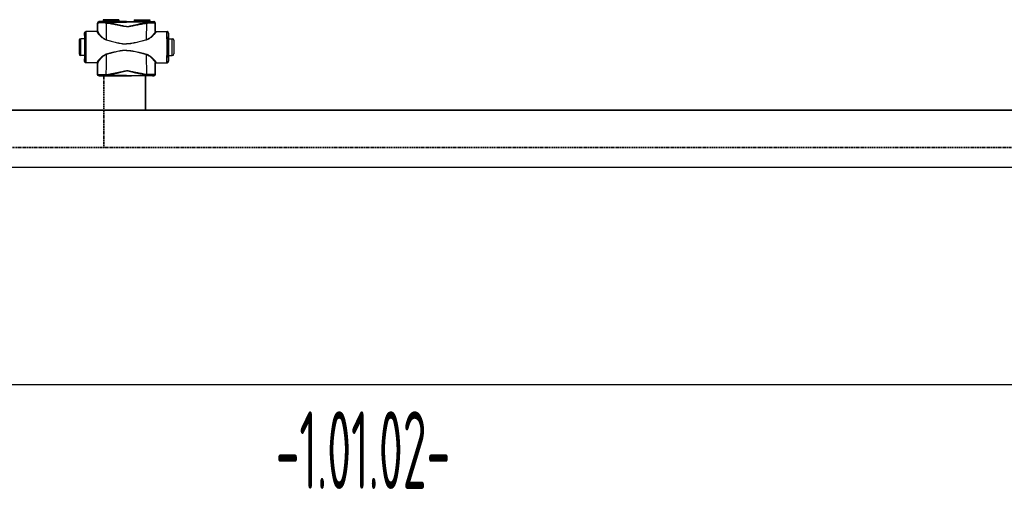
# Model space of a CAD drawing. Header units: millimetres. Extents: x -727 to 69715, y -15705 to 98123.
# Tile 107 of 256: x 27174 to 28758, y -13475 to -12717. Entities that reach past the tile are written whole.
import ezdxf
from ezdxf.enums import TextEntityAlignment as Align

# ---------------------------------------------------------------- set-up
doc = ezdxf.new("R2010")
doc.units = ezdxf.units.MM
doc.linetypes.add('VERDECKT', pattern=[9.525, 6.35, -3.175])
for name, color, linetype, lineweight in [('JS_VYT_POPIS - OBECNĚ', 7, 'Continuous', 5), ('UT_POTRUBI - PŘÍVOD', 1, 'Continuous', 35), ('UT_SCHÉMA_PŘÍVOD', 10, 'Continuous', 35), ('UT_SCHÉMA_ZPÁTEČKA', 172, 'VERDECKT', 35)]:
    doc.layers.add(name, color=color, linetype=linetype, lineweight=lineweight)
doc.styles.add('VZT_POPIS', font='isocp.shx', dxfattribs={"width": 0.6, "height": 125})

msp = doc.modelspace()

# ---------------------------------------------------------------- linework, layer by layer
at = {"color": 0, "linetype": 'Continuous'}
for p, q in [((27299.1, -12722.6), (27299, -12722.5)), ((27299, -12735.5), (27299, -12722.5)), ((27301.6, -12720.1), (27301.5, -12720)), ((27303.2, -12720), (27301.5, -12720)), ((27303.5, -12720.1), (27303.2, -12720)), ((27333.1, -12717.1), (27307.9, -12717.1)), ((27307.9, -12717.1), (27307.9, -12718.5)), ((27307.9, -12718.5), (27308.9, -12719.4)), ((27307.9, -12718.5), (27333.1, -12718.5)), ((27308.9, -12719.4), (27332.2, -12719.4)), ((27309, -12719.8), (27332, -12719.8)), ((27309, -12719.8), (27309, -12720.1)), ((27316.7, -12720.2), (27311.8, -12720.2)), ((27311.8, -12720.9), (27311.8, -12720.2)), ((27311.8, -12720.9), (27345.5, -12720.9)), ((27345.5, -12720.2), (27324.4, -12720.2)), ((27332, -12719.8), (27332, -12720.1)), ((27333.1, -12718.5), (27332.2, -12719.4)), ((27333.1, -12717.1), (27333.1, -12718.5)), ((27339.3, -12720), (27337.5, -12720.1)), ((27345.5, -12720), (27339.3, -12720)), ((27345.5, -12720), (27351.8, -12720)), ((27345.5, -12720.2), (27366.7, -12720.2)), ((27379.2, -12720.9), (27345.5, -12720.9)), ((27351.8, -12720), (27353.5, -12720.1)), ((27357.9, -12717.1), (27383.1, -12717.1)), ((27357.9, -12717.1), (27357.9, -12718.5)), ((27383.1, -12718.5), (27357.9, -12718.5)), ((27357.9, -12718.5), (27358.9, -12719.4)), ((27382.2, -12719.4), (27358.9, -12719.4)), ((27382, -12719.8), (27359, -12719.8)), ((27359, -12719.8), (27359, -12720.1)), ((27374.4, -12720.2), (27379.2, -12720.2)), ((27379.2, -12720.9), (27379.2, -12720.2)), ((27382, -12719.8), (27382, -12720.1)), ((27383.1, -12718.5), (27382.2, -12719.4)), ((27383.1, -12717.1), (27383.1, -12718.5)), ((27387.5, -12720.1), (27387.9, -12720)), ((27387.9, -12720), (27389.5, -12720)), ((27389.4, -12720.1), (27389.5, -12720)), ((27391.9, -12722.6), (27392, -12722.5)), ((27392, -12735.5), (27392, -12722.5)), ((27278, -12738.8), (27277.8, -12738.8)), ((27277.8, -12738.8), (27277.8, -12746.9)), ((27298.3, -12736.3), (27280.3, -12736.3)), ((27299, -12735.5), (27299.1, -12735.5)), ((27392, -12735.5), (27391.9, -12735.5)), ((27392.7, -12736.3), (27410.7, -12736.3)), ((27413, -12738.8), (27413.2, -12738.8)), ((27413.2, -12738.8), (27413.2, -12746.9)), ((27269.3, -12750.3), (27269.3, -12772.3)), ((27278.1, -12747.8), (27271.8, -12747.8)), ((27271.8, -12774.8), (27271.8, -12747.8)), ((27277.8, -12746.9), (27278, -12747.3)), ((27278.2, -12747.3), (27278.2, -12747.3)), ((27412.8, -12747.3), (27412.8, -12747.3)), ((27413.2, -12746.9), (27413, -12747.3)), ((27413, -12747.8), (27419.2, -12747.8)), ((27419.2, -12774.8), (27419.2, -12747.8)), ((27421.7, -12750.3), (27421.7, -12772.3)), ((27278.1, -12774.8), (27271.8, -12774.8)), ((27278, -12775.3), (27277.8, -12775.6)), ((27277.8, -12775.6), (27277.8, -12783.8)), ((27277.8, -12783.8), (27278, -12783.8)), ((27278.2, -12775.3), (27278.2, -12775.3)), ((27298.3, -12786.3), (27280.3, -12786.3)), ((27299.1, -12787.1), (27299, -12787.1)), ((27299, -12805.2), (27299, -12787.1)), ((27391.9, -12787.1), (27392, -12787.1)), ((27392, -12805.2), (27392, -12787.1)), ((27392.7, -12786.3), (27410.7, -12786.3)), ((27412.8, -12775.3), (27412.8, -12775.3)), ((27413, -12774.8), (27419.2, -12774.8)), ((27413, -12775.3), (27413.2, -12775.6)), ((27413.2, -12783.8), (27413, -12783.8)), ((27413.2, -12775.6), (27413.2, -12783.8)), ((27299, -12805.2), (27299.1, -12805)), ((27392, -12805.2), (27391.9, -12805)), ((27301.5, -12807.7), (27301.6, -12807.5)), ((27303.2, -12807.7), (27301.5, -12807.7)), ((27303.5, -12807.6), (27303.2, -12807.7)), ((27313, -12805.4), (27313.2, -12805.4)), ((27313.4, -12807.5), (27313.5, -12807.5)), ((27345.5, -12806.7), (27313.5, -12806.7)), ((27313.5, -12807.5), (27313.5, -12806.7)), ((27313.5, -12807.5), (27314.8, -12807.5)), ((27326.2, -12807.5), (27345.5, -12807.5)), ((27339.3, -12807.7), (27337.5, -12807.6)), ((27345.5, -12807.7), (27339.3, -12807.7)), ((27345.5, -12806.7), (27377.5, -12806.7)), ((27364.8, -12807.5), (27345.5, -12807.5)), ((27345.5, -12807.7), (27351.8, -12807.7)), ((27351.8, -12807.7), (27353.5, -12807.6)), ((27377.5, -12807.5), (27376.2, -12807.5)), ((27377.5, -12807.5), (27377.5, -12806.7)), ((27377.6, -12807.5), (27377.5, -12807.5)), ((27378, -12805.4), (27377.8, -12805.4)), ((27387.5, -12807.6), (27387.9, -12807.7)), ((27387.9, -12807.7), (27389.5, -12807.7)), ((27389.5, -12807.7), (27389.4, -12807.5))]:
    msp.add_line(p, q, dxfattribs=at)
for p, q in [((-727.4, -12954.7), (68024.3, -12954.7)), ((-727.4, -13304.7), (68024.3, -13304.7))]:
    msp.add_line(p, q)
for centre, radius, start, end in [((27301.6, -12722.6), 2.5, 90.0025, 179.9975), ((27308.5, -12719.8), 0.5, 0, 45), ((27332.5, -12719.8), 0.5, 135, 180), ((27358.5, -12719.8), 0.5, 0, 45), ((27382.5, -12719.8), 0.5, 135, 180), ((27389.4, -12722.6), 2.5, 0.0025, 89.9975), ((27280.5, -12738.8), 2.5, 90.0022, 180.0011), ((27298.3, -12735.5), 0.8, 270.0036, 359.9972), ((27392.7, -12735.5), 0.8, 180.0028, 269.9964), ((27410.5, -12738.8), 2.5, 359.9989, 89.9978), ((27271.8, -12750.3), 2.5, 90, 180), ((24838.3, -12761.3), 2442.4, 359.6832, 0.3168), ((29852.7, -12761.3), 2442.4, 179.6832, 180.3168), ((27419.2, -12750.3), 2.5, 0, 90), ((27271.8, -12772.3), 2.5, 180, 270), ((27419.2, -12772.3), 2.5, 270, 0), ((27280.5, -12783.8), 2.5, 179.9989, 269.9978), ((27298.3, -12787.1), 0.8, 0.0028, 89.9964), ((27392.7, -12787.1), 0.8, 90.0036, 179.9972), ((27410.5, -12783.8), 2.5, 270.0022, 0.0011), ((27301.6, -12805), 2.5, 180.0025, 269.9975), ((27389.4, -12805), 2.5, 270.0025, 359.9975)]:
    msp.add_arc(centre, radius, start, end, dxfattribs=at)
at = {"color": 0, "linetype": 'Continuous', "extrusion": (0, 0, -1)}
for centre, major_axis, ratio, start_param, end_param in [((27301.5, -12722.5), (-1.77, 1.77), 0.999973, -0.785384, 0.785384), ((27320.5, -12720.1), (-17, 0), 0.005236, 4.941076, 6.283185), ((27320.5, -12720.1), (-17, 0), 0.005236, 3.141593, 4.483702), ((27280.3, -12738.8), (-2.5, 0), 0.999945, 0, 1.570796), ((27298.2, -12735.5), (-0.8, 0), 0.999986, -3.141593, -1.659157), ((27278, -12761.3), (0, 14), 0.010472, 0, 3.141593), ((27280.3, -12783.8), (-2.5, 0), 0.999945, -1.570796, 0), ((27298.2, -12787.1), (0.8, 0), 0.999986, -1.395381, 0), ((27301.5, -12805.2), (1.77, 1.77), 0.999973, -3.926977, -2.356208), ((27320.5, -12807.6), (-17, 0), 0.005236, 0, 1.229157), ((27320.5, -12807.6), (-17, 0), 0.005236, 1.912436, 3.141593)]:
    msp.add_ellipse(centre, major_axis=major_axis, ratio=ratio, start_param=start_param, end_param=end_param, dxfattribs=at)
at = {"color": 0, "linetype": 'Continuous'}
for centre, major_axis, ratio, start_param, end_param in [((27370.5, -12720.1), (17, 0), 0.005236, 3.141593, 4.483702), ((27370.5, -12720.1), (17, 0), 0.005236, 4.941076, 6.283185), ((27389.5, -12722.5), (1.77, 1.77), 0.999973, -0.785384, 0.785384), ((27392.8, -12735.5), (0.8, 0), 0.999986, -3.141593, -1.659157), ((27410.7, -12738.8), (2.5, 0), 0.999945, 0, 1.570796), ((27413, -12761.3), (0, 14), 0.010472, 0, 3.141593), ((27392.8, -12787.1), (-0.8, 0), 0.999986, -1.395381, 0), ((27410.7, -12783.8), (2.5, 0), 0.999945, -1.570796, 0), ((27389.5, -12805.2), (-1.77, 1.77), 0.999973, -3.926977, -2.356208), ((27370.5, -12807.6), (17, 0), 0.005236, 1.912436, 3.141593), ((27370.5, -12807.6), (17, 0), 0.005236, 0, 1.229157)]:
    msp.add_ellipse(centre, major_axis=major_axis, ratio=ratio, start_param=start_param, end_param=end_param, dxfattribs=at)
for points, knots in [([(27311.2, -12722.3), (27310.4, -12722.3), (27308.7, -12722.3), (27306.8, -12722.3), (27305.3, -12722.3), (27304.3, -12722.3), (27303.4, -12722.4), (27302.5, -12722.4), (27301.8, -12722.4), (27301.1, -12722.4), (27300.5, -12722.4), (27300.1, -12722.5), (27299.8, -12722.5), (27299.6, -12722.5), (27299.5, -12722.5), (27299.4, -12722.5), (27299.3, -12722.5), (27299.2, -12722.6), (27299.2, -12722.6), (27299.1, -12722.6), (27299.1, -12722.6)], [0, 0, 0, 0, 0.207034, 0.39928, 0.488214, 0.57154, 0.648707, 0.71921, 0.782588, 0.838437, 0.886403, 0.926186, 0.942933, 0.957549, 0.970012, 0.98031, 0.988432, 0.994377, 0.998178, 1, 1, 1, 1]), ([(27299.1, -12736), (27299.1, -12734.9), (27299.1, -12730.4), (27299.1, -12725.9), (27299.1, -12722.6)], [0, 0, 0, 0, 0.250733, 1, 1, 1, 1]), ([(27311.8, -12720.2), (27311.1, -12720.2), (27309.7, -12720.1), (27308.1, -12720.1), (27306.8, -12720.1), (27306, -12720.1), (27305.2, -12720.1), (27304.5, -12720.1), (27303.9, -12720.1), (27303.3, -12720.1), (27302.8, -12720.1), (27302.4, -12720.1), (27302.2, -12720.1), (27302.1, -12720.1), (27301.9, -12720.1), (27301.8, -12720.1), (27301.8, -12720.1), (27301.7, -12720.1), (27301.7, -12720.1), (27301.7, -12720.1), (27301.6, -12720.1), (27301.6, -12720.1), (27301.6, -12720.1), (27301.6, -12720.1)], [0, 0, 0, 0, 0.207653, 0.400343, 0.489423, 0.572844, 0.650059, 0.720565, 0.783909, 0.839692, 0.887568, 0.927242, 0.943927, 0.958477, 0.970869, 0.981088, 0.989117, 0.992306, 0.994945, 0.997032, 0.998568, 0.999554, 1, 1, 1, 1]), ([(27311.8, -12720.2), (27311.7, -12720.2), (27311.6, -12720.3), (27311.5, -12720.4), (27311.5, -12720.6), (27311.4, -12720.8), (27311.3, -12721.1), (27311.3, -12721.5), (27311.2, -12721.9), (27311.2, -12722.1), (27311.2, -12722.3)], [0, 0, 0, 0, 0.117156, 0.161001, 0.211236, 0.330442, 0.472834, 0.634922, 0.812344, 1, 1, 1, 1]), ([(27311.8, -12720.9), (27311.7, -12721.1), (27311.4, -12721.5), (27311.3, -12722), (27311.2, -12722.3)], [0, 0, 0, 0, 0.464895, 1, 1, 1, 1]), ([(27313.1, -12722.6), (27312.9, -12722.6), (27312.3, -12722.5), (27311.6, -12722.4), (27311.2, -12722.3)], [0, 0, 0, 0, 0.252579, 1, 1, 1, 1]), ([(27313.4, -12721.3), (27313.2, -12721.3), (27312.7, -12721.1), (27312.2, -12721), (27311.8, -12720.9)], [0, 0, 0, 0, 0.253704, 1, 1, 1, 1]), ([(27313.4, -12721.3), (27313.3, -12721.5), (27313.2, -12721.9), (27313.1, -12722.4), (27313.1, -12722.6)], [0, 0, 0, 0, 0.464569, 1, 1, 1, 1]), ([(27345.5, -12728.3), (27345.5, -12728.3), (27344.8, -12728.3), (27343.4, -12728.2), (27341.4, -12727.9), (27339.3, -12727.6), (27336.6, -12727.1), (27333.3, -12726.4), (27329.2, -12725.6), (27325.2, -12724.8), (27321.1, -12724.1), (27317.1, -12723.3), (27314.4, -12722.9), (27313.1, -12722.6)], [0.5000015, 0.5000015, 0.5000015, 0.5000015, 0.500002, 0.5313979, 0.5627848, 0.5941575, 0.6255147, 0.6881766, 0.7507583, 0.8132458, 0.8756245, 0.9378805, 1, 1, 1, 1]), ([(27313.1, -12749.4), (27313.1, -12747.2), (27313.1, -12738.2), (27313.1, -12729.3), (27313.1, -12722.6)], [0, 0, 0, 0, 0.250952, 1, 1, 1, 1]), ([(27345.5, -12728.1), (27345.5, -12728.1), (27345.2, -12728.1), (27344.5, -12728.1), (27343.1, -12727.9), (27341.4, -12727.6), (27339.4, -12727.2), (27337.4, -12726.8), (27335.4, -12726.3), (27332.7, -12725.7), (27329.3, -12724.9), (27325.4, -12723.9), (27321.4, -12723), (27317.4, -12722.1), (27314.7, -12721.6), (27313.4, -12721.3)], [0.499995, 0.499995, 0.499995, 0.499995, 0.4999958, 0.5157333, 0.5314718, 0.5629204, 0.5943483, 0.6257534, 0.6571339, 0.6884877, 0.7511054, 0.813586, 0.8759088, 0.9380534, 1, 1, 1, 1]), ([(27324.4, -12720.2), (27323.7, -12720.2), (27322.4, -12720.2), (27320.5, -12720.2), (27318.6, -12720.2), (27317.3, -12720.2), (27316.7, -12720.2)], [0, 0, 0, 0, 0.248355, 0.5, 0.751645, 1, 1, 1, 1]), ([(27345.5, -12728.1), (27345.5, -12728.1), (27345.8, -12728.1), (27346.5, -12728.1), (27347.9, -12727.9), (27349.6, -12727.6), (27351.6, -12727.2), (27353.6, -12726.8), (27355.7, -12726.3), (27358.3, -12725.7), (27361.7, -12724.9), (27365.7, -12723.9), (27369.7, -12723), (27373.6, -12722.1), (27376.3, -12721.6), (27377.6, -12721.3)], [0.499995, 0.499995, 0.499995, 0.499995, 0.4999958, 0.5157333, 0.5314718, 0.5629204, 0.5943483, 0.6257534, 0.6571339, 0.6884877, 0.7511054, 0.813586, 0.8759088, 0.9380534, 1, 1, 1, 1]), ([(27345.5, -12728.3), (27345.5, -12728.3), (27346.2, -12728.3), (27347.6, -12728.2), (27349.6, -12727.9), (27351.7, -12727.6), (27354.4, -12727.1), (27357.7, -12726.4), (27361.8, -12725.6), (27365.8, -12724.8), (27369.9, -12724.1), (27373.9, -12723.3), (27376.6, -12722.9), (27378, -12722.6)], [0.5000015, 0.5000015, 0.5000015, 0.5000015, 0.500002, 0.5313979, 0.5627848, 0.5941575, 0.6255147, 0.6881766, 0.7507583, 0.8132458, 0.8756245, 0.9378805, 1, 1, 1, 1]), ([(27366.7, -12720.2), (27367.3, -12720.2), (27368.6, -12720.2), (27370.5, -12720.2), (27372.4, -12720.2), (27373.7, -12720.2), (27374.4, -12720.2)], [0, 0, 0, 0, 0.248355, 0.5, 0.751645, 1, 1, 1, 1]), ([(27377.6, -12721.3), (27377.8, -12721.3), (27378.3, -12721.1), (27378.8, -12721), (27379.2, -12720.9)], [0, 0, 0, 0, 0.253704, 1, 1, 1, 1]), ([(27377.6, -12721.3), (27377.7, -12721.5), (27377.8, -12721.9), (27377.9, -12722.4), (27378, -12722.6)], [0, 0, 0, 0, 0.464569, 1, 1, 1, 1]), ([(27377.9, -12749.4), (27377.9, -12747.2), (27377.9, -12738.2), (27378, -12729.3), (27378, -12722.6)], [0, 0, 0, 0, 0.250952, 1, 1, 1, 1]), ([(27378, -12722.6), (27378.1, -12722.6), (27378.7, -12722.5), (27379.4, -12722.4), (27379.8, -12722.3)], [0, 0, 0, 0, 0.252579, 1, 1, 1, 1]), ([(27379.2, -12720.2), (27379.9, -12720.2), (27381.3, -12720.1), (27382.9, -12720.1), (27384.2, -12720.1), (27385, -12720.1), (27385.8, -12720.1), (27386.5, -12720.1), (27387.2, -12720.1), (27387.7, -12720.1), (27388.2, -12720.1), (27388.6, -12720.1), (27388.8, -12720.1), (27389, -12720.1), (27389.1, -12720.1), (27389.2, -12720.1), (27389.3, -12720.1), (27389.3, -12720.1), (27389.3, -12720.1), (27389.3, -12720.1), (27389.4, -12720.1), (27389.4, -12720.1), (27389.4, -12720.1), (27389.4, -12720.1)], [0, 0, 0, 0, 0.207653, 0.400343, 0.489423, 0.572844, 0.650059, 0.720565, 0.783909, 0.839692, 0.887568, 0.927242, 0.943927, 0.958477, 0.970869, 0.981088, 0.989117, 0.992306, 0.994945, 0.997032, 0.998568, 0.999554, 1, 1, 1, 1]), ([(27379.2, -12720.2), (27379.3, -12720.2), (27379.4, -12720.3), (27379.5, -12720.4), (27379.5, -12720.6), (27379.6, -12720.8), (27379.7, -12721.1), (27379.8, -12721.5), (27379.8, -12721.9), (27379.8, -12722.1), (27379.8, -12722.3)], [0, 0, 0, 0, 0.117156, 0.161001, 0.211236, 0.330442, 0.472834, 0.634922, 0.812344, 1, 1, 1, 1]), ([(27379.2, -12720.9), (27379.3, -12721.1), (27379.6, -12721.5), (27379.7, -12722), (27379.8, -12722.3)], [0, 0, 0, 0, 0.464895, 1, 1, 1, 1]), ([(27379.8, -12722.3), (27380.7, -12722.3), (27382.3, -12722.3), (27384.2, -12722.3), (27385.7, -12722.3), (27386.7, -12722.3), (27387.6, -12722.4), (27388.5, -12722.4), (27389.2, -12722.4), (27389.9, -12722.4), (27390.5, -12722.4), (27390.9, -12722.5), (27391.2, -12722.5), (27391.4, -12722.5), (27391.5, -12722.5), (27391.6, -12722.5), (27391.7, -12722.5), (27391.8, -12722.6), (27391.9, -12722.6), (27391.9, -12722.6), (27391.9, -12722.6)], [0, 0, 0, 0, 0.207034, 0.39928, 0.488214, 0.57154, 0.648707, 0.71921, 0.782588, 0.838437, 0.886403, 0.926186, 0.942933, 0.957549, 0.970012, 0.98031, 0.988432, 0.994377, 0.998178, 1, 1, 1, 1]), ([(27391.9, -12736), (27391.9, -12734.9), (27391.9, -12730.4), (27391.9, -12725.9), (27391.9, -12722.6)], [0, 0, 0, 0, 0.250733, 1, 1, 1, 1]), ([(27278.2, -12747.3), (27278.2, -12746.6), (27278.2, -12745.4), (27278.2, -12744), (27278.2, -12742.9), (27278.1, -12742.2), (27278.1, -12741.6), (27278.1, -12741), (27278.1, -12740.5), (27278.1, -12740.1), (27278.1, -12739.7), (27278.1, -12739.4), (27278.1, -12739.2), (27278.1, -12739.1), (27278, -12739), (27278, -12738.9), (27278, -12738.8), (27278, -12738.8), (27278, -12738.8), (27278, -12738.8), (27278, -12738.8)], [0, 0, 0, 0, 0.221931, 0.420259, 0.509783, 0.592499, 0.668149, 0.736495, 0.797321, 0.850436, 0.895675, 0.932895, 0.948462, 0.961984, 0.973451, 0.982856, 0.990196, 0.99547, 0.998697, 1, 1, 1, 1]), ([(27280.7, -12747.8), (27280.7, -12746.9), (27280.7, -12745.3), (27280.7, -12743.4), (27280.7, -12742), (27280.7, -12741), (27280.6, -12740.1), (27280.6, -12739.4), (27280.6, -12738.6), (27280.6, -12738), (27280.6, -12737.5), (27280.6, -12737.1), (27280.6, -12736.9), (27280.6, -12736.7), (27280.6, -12736.6), (27280.5, -12736.5), (27280.5, -12736.4), (27280.5, -12736.3), (27280.5, -12736.3), (27280.5, -12736.3), (27280.5, -12736.3), (27280.5, -12736.3)], [0, 0, 0, 0, 0.218984, 0.416191, 0.505653, 0.588551, 0.664564, 0.733396, 0.794781, 0.848478, 0.894279, 0.932006, 0.947796, 0.961515, 0.973152, 0.982695, 0.990138, 0.995479, 0.998726, 0.999584, 1, 1, 1, 1]), ([(27299.1, -12736), (27299.1, -12736.1), (27299.1, -12736.3), (27298.9, -12736.6), (27298.6, -12736.7), (27298.4, -12736.8), (27298.3, -12736.8)], [0, 0, 0, 0, 0.247572, 0.496581, 0.747591, 1, 1, 1, 1]), ([(27298.3, -12736.3), (27298.3, -12736.3), (27298.3, -12736.3), (27298.3, -12736.3), (27298.3, -12736.3), (27298.3, -12736.3), (27298.3, -12736.3), (27298.3, -12736.4), (27298.3, -12736.5), (27298.3, -12736.6), (27298.3, -12736.7), (27298.3, -12736.7), (27298.3, -12736.8)], [0, 0, 0, 0, 0.005122, 0.017304, 0.037118, 0.064661, 0.143035, 0.252499, 0.393016, 0.564526, 0.766907, 1, 1, 1, 1]), ([(27298.3, -12736.8), (27298.3, -12736.8), (27298.4, -12737), (27298.4, -12737.2), (27298.5, -12737.5), (27298.8, -12737.8), (27299.1, -12738.4), (27299.6, -12739.1), (27300.3, -12739.9), (27301.3, -12741.1), (27302.8, -12742.6), (27304.9, -12744.6), (27306.8, -12746.2), (27308.5, -12747.5), (27310.3, -12748.7), (27311.9, -12749.4), (27313, -12749.7)], [0, 0, 0, 0, 0.009694, 0.02127, 0.034861, 0.050494, 0.087694, 0.13227, 0.183417, 0.240322, 0.368483, 0.511765, 0.666448, 0.747227, 0.829948, 1, 1, 1, 1]), ([(27299.1, -12735.5), (27299.1, -12735.5), (27299.1, -12735.5), (27299.1, -12735.5), (27299.1, -12735.5), (27299.1, -12735.5), (27299.1, -12735.5), (27299.1, -12735.6), (27299.1, -12735.7), (27299.1, -12735.8), (27299.1, -12735.9), (27299.1, -12736), (27299.1, -12736)], [0, 0, 0, 0, 0.005057, 0.017214, 0.037015, 0.06455, 0.142921, 0.252392, 0.392925, 0.564459, 0.766871, 1, 1, 1, 1]), ([(27299.1, -12736), (27299.1, -12736.1), (27299.2, -12736.2), (27299.2, -12736.4), (27299.3, -12736.7), (27299.5, -12737.1), (27299.9, -12737.7), (27300.4, -12738.4), (27301, -12739.2), (27301.9, -12740.4), (27303.4, -12742), (27305.3, -12744.1), (27307.1, -12745.8), (27308.7, -12747.1), (27310.5, -12748.3), (27312, -12749.1), (27313.1, -12749.4)], [0, 0, 0, 0, 0.010286, 0.022433, 0.036551, 0.052653, 0.090607, 0.135698, 0.187142, 0.244158, 0.372094, 0.514728, 0.6685, 0.748767, 0.830965, 1, 1, 1, 1]), ([(27391.9, -12736), (27391.9, -12736.1), (27391.9, -12736.2), (27391.8, -12736.4), (27391.7, -12736.7), (27391.5, -12737.1), (27391.1, -12737.7), (27390.6, -12738.4), (27390, -12739.2), (27389.1, -12740.4), (27387.6, -12742), (27385.7, -12744.1), (27383.9, -12745.8), (27382.3, -12747.1), (27380.5, -12748.3), (27379, -12749.1), (27377.9, -12749.4)], [0, 0, 0, 0, 0.010286, 0.022433, 0.036551, 0.052653, 0.090607, 0.135698, 0.187142, 0.244158, 0.372094, 0.514728, 0.6685, 0.748767, 0.830965, 1, 1, 1, 1]), ([(27392.7, -12736.8), (27392.7, -12736.8), (27392.6, -12737), (27392.6, -12737.2), (27392.5, -12737.5), (27392.3, -12737.8), (27391.9, -12738.4), (27391.4, -12739.1), (27390.7, -12739.9), (27389.7, -12741.1), (27388.2, -12742.6), (27386.1, -12744.6), (27384.2, -12746.2), (27382.5, -12747.5), (27380.7, -12748.7), (27379.1, -12749.4), (27378, -12749.7)], [0, 0, 0, 0, 0.009694, 0.02127, 0.034861, 0.050494, 0.087694, 0.13227, 0.183417, 0.240322, 0.368483, 0.511765, 0.666448, 0.747227, 0.829948, 1, 1, 1, 1]), ([(27391.9, -12735.5), (27391.9, -12735.5), (27391.9, -12735.5), (27391.9, -12735.5), (27391.9, -12735.5), (27391.9, -12735.5), (27391.9, -12735.5), (27391.9, -12735.6), (27391.9, -12735.7), (27391.9, -12735.8), (27391.9, -12735.9), (27391.9, -12736), (27391.9, -12736)], [0, 0, 0, 0, 0.005057, 0.017214, 0.037015, 0.06455, 0.142921, 0.252392, 0.392925, 0.564459, 0.766871, 1, 1, 1, 1]), ([(27391.9, -12736), (27391.9, -12736.1), (27391.9, -12736.3), (27392.1, -12736.6), (27392.4, -12736.7), (27392.6, -12736.8), (27392.7, -12736.8)], [0, 0, 0, 0, 0.247572, 0.496581, 0.747591, 1, 1, 1, 1]), ([(27392.7, -12736.3), (27392.7, -12736.3), (27392.7, -12736.3), (27392.7, -12736.3), (27392.7, -12736.3), (27392.7, -12736.3), (27392.7, -12736.3), (27392.7, -12736.4), (27392.7, -12736.5), (27392.7, -12736.6), (27392.7, -12736.7), (27392.7, -12736.7), (27392.7, -12736.8)], [0, 0, 0, 0, 0.005122, 0.017304, 0.037118, 0.064661, 0.143035, 0.252499, 0.393016, 0.564526, 0.766907, 1, 1, 1, 1]), ([(27410.3, -12747.8), (27410.3, -12746.9), (27410.3, -12745.3), (27410.3, -12743.4), (27410.3, -12742), (27410.4, -12741), (27410.4, -12740.1), (27410.4, -12739.4), (27410.4, -12738.6), (27410.4, -12738), (27410.4, -12737.5), (27410.4, -12737.1), (27410.4, -12736.9), (27410.5, -12736.7), (27410.5, -12736.6), (27410.5, -12736.5), (27410.5, -12736.4), (27410.5, -12736.3), (27410.5, -12736.3), (27410.5, -12736.3), (27410.5, -12736.3), (27410.5, -12736.3)], [0, 0, 0, 0, 0.218984, 0.416191, 0.505653, 0.588551, 0.664564, 0.733396, 0.794781, 0.848478, 0.894279, 0.932006, 0.947796, 0.961515, 0.973152, 0.982695, 0.990138, 0.995479, 0.998726, 0.999584, 1, 1, 1, 1]), ([(27412.8, -12747.3), (27412.8, -12746.6), (27412.8, -12745.4), (27412.8, -12744), (27412.9, -12742.9), (27412.9, -12742.2), (27412.9, -12741.6), (27412.9, -12741), (27412.9, -12740.5), (27412.9, -12740.1), (27412.9, -12739.7), (27412.9, -12739.4), (27412.9, -12739.2), (27413, -12739.1), (27413, -12739), (27413, -12738.9), (27413, -12738.8), (27413, -12738.8), (27413, -12738.8), (27413, -12738.8), (27413, -12738.8)], [0, 0, 0, 0, 0.221931, 0.420259, 0.509783, 0.592499, 0.668149, 0.736495, 0.797321, 0.850436, 0.895675, 0.932895, 0.948462, 0.961984, 0.973451, 0.982856, 0.990196, 0.99547, 0.998697, 1, 1, 1, 1]), ([(27278.2, -12775.3), (27278.2, -12773.1), (27278.2, -12768.4), (27278.3, -12761.3), (27278.2, -12754.1), (27278.2, -12749.5), (27278.2, -12747.3)], [0, 0, 0, 0, 0.235226, 0.499987, 0.764754, 1, 1, 1, 1]), ([(27313.1, -12749.4), (27313.1, -12749.4), (27313, -12749.5), (27313, -12749.7), (27313, -12749.7)], [0, 0, 0, 0, 0.258378, 1, 1, 1, 1]), ([(27313, -12749.7), (27315.6, -12750.5), (27319.6, -12751.5), (27325, -12752.9), (27329, -12753.9), (27333.1, -12754.7), (27337.2, -12755.5), (27340.6, -12755.9), (27343.4, -12756.1), (27344.8, -12756.1), (27345.5, -12756.1), (27345.5, -12756.1)], [0, 0, 0, 0, 0.1245061, 0.1869228, 0.2494269, 0.3120016, 0.3746311, 0.4372993, 0.4686472, 0.4999998, 0.5, 0.5, 0.5, 0.5]), ([(27313.1, -12749.4), (27315.7, -12750.1), (27319.7, -12751.2), (27325, -12752.7), (27329.1, -12753.7), (27333.1, -12754.6), (27337.2, -12755.3), (27340.7, -12755.7), (27343.4, -12755.9), (27344.8, -12755.9), (27345.5, -12755.9), (27345.5, -12755.9)], [0, 0, 0, 0, 0.1244767, 0.1868883, 0.2493924, 0.3119715, 0.3746087, 0.437287, 0.4686409, 0.4999998, 0.5, 0.5, 0.5, 0.5]), ([(27377.9, -12749.4), (27375.3, -12750.1), (27371.3, -12751.2), (27366, -12752.7), (27361.9, -12753.7), (27357.9, -12754.6), (27353.8, -12755.3), (27350.4, -12755.7), (27347.6, -12755.9), (27346.2, -12755.9), (27345.5, -12755.9), (27345.5, -12755.9)], [0, 0, 0, 0, 0.1244767, 0.1868883, 0.2493924, 0.3119715, 0.3746087, 0.437287, 0.4686409, 0.4999998, 0.5, 0.5, 0.5, 0.5]), ([(27378, -12749.7), (27375.4, -12750.5), (27371.4, -12751.5), (27366, -12752.9), (27362, -12753.9), (27357.9, -12754.7), (27353.8, -12755.5), (27350.4, -12755.9), (27347.6, -12756.1), (27346.2, -12756.1), (27345.5, -12756.1), (27345.5, -12756.1)], [0, 0, 0, 0, 0.1245061, 0.1869228, 0.2494269, 0.3120016, 0.3746311, 0.4372993, 0.4686472, 0.4999998, 0.5, 0.5, 0.5, 0.5]), ([(27377.9, -12749.4), (27378, -12749.4), (27378, -12749.5), (27378, -12749.7), (27378, -12749.7)], [0, 0, 0, 0, 0.258378, 1, 1, 1, 1]), ([(27412.8, -12775.3), (27412.8, -12773.1), (27412.8, -12768.4), (27412.8, -12761.3), (27412.8, -12754.1), (27412.8, -12749.5), (27412.8, -12747.3)], [0, 0, 0, 0, 0.235226, 0.499987, 0.764754, 1, 1, 1, 1]), ([(27313, -12772.8), (27311.9, -12773.1), (27310.3, -12773.8), (27308.5, -12775), (27306.8, -12776.3), (27304.9, -12777.9), (27302.8, -12779.9), (27301.3, -12781.5), (27300.3, -12782.6), (27299.6, -12783.4), (27299.1, -12784.1), (27298.8, -12784.7), (27298.5, -12785.1), (27298.4, -12785.3), (27298.4, -12785.5), (27298.3, -12785.7), (27298.3, -12785.7)], [0, 0, 0, 0, 0.170052, 0.252774, 0.333553, 0.488235, 0.631517, 0.759678, 0.816583, 0.86773, 0.912306, 0.949506, 0.965139, 0.978731, 0.990306, 1, 1, 1, 1]), ([(27313.1, -12773.1), (27312, -12773.4), (27310.5, -12774.2), (27308.7, -12775.5), (27307.1, -12776.8), (27305.3, -12778.5), (27303.4, -12780.5), (27301.9, -12782.1), (27301, -12783.3), (27300.4, -12784.1), (27299.9, -12784.9), (27299.5, -12785.4), (27299.3, -12785.8), (27299.2, -12786.1), (27299.2, -12786.3), (27299.1, -12786.5), (27299.1, -12786.5)], [0, 0, 0, 0, 0.169036, 0.251233, 0.3315, 0.485272, 0.627906, 0.755842, 0.812858, 0.864302, 0.909393, 0.947347, 0.963449, 0.977567, 0.989714, 1, 1, 1, 1]), ([(27345.5, -12766.4), (27344.1, -12766.4), (27341.3, -12766.5), (27337.2, -12767), (27333.1, -12767.8), (27329, -12768.7), (27325, -12769.6), (27319.6, -12771), (27315.6, -12772.1), (27313, -12772.8)], [0.5, 0.5, 0.5, 0.5, 0.5626889, 0.6253582, 0.6879892, 0.7505657, 0.8130716, 0.8754902, 1, 1, 1, 1]), ([(27313.1, -12773.1), (27313.1, -12773.1), (27313, -12773), (27313, -12772.9), (27313, -12772.8)], [0, 0, 0, 0, 0.258378, 1, 1, 1, 1]), ([(27313, -12805.4), (27313, -12802.7), (27313.1, -12792), (27313.1, -12781.2), (27313.1, -12773.1)], [0, 0, 0, 0, 0.248459, 1, 1, 1, 1]), ([(27345.5, -12766.6), (27344.1, -12766.6), (27341.3, -12766.7), (27337.2, -12767.2), (27333.1, -12768), (27329.1, -12768.9), (27325, -12769.9), (27319.7, -12771.3), (27315.7, -12772.4), (27313.1, -12773.1)], [0.5, 0.5, 0.5, 0.5, 0.5627005, 0.6253799, 0.6880187, 0.7505997, 0.8131057, 0.8755193, 1, 1, 1, 1]), ([(27345.5, -12766.4), (27346.9, -12766.4), (27349.7, -12766.5), (27353.8, -12767), (27357.9, -12767.8), (27362, -12768.7), (27366, -12769.6), (27371.4, -12771), (27375.4, -12772.1), (27378, -12772.8)], [0.5, 0.5, 0.5, 0.5, 0.5626889, 0.6253582, 0.6879892, 0.7505657, 0.8130716, 0.8754902, 1, 1, 1, 1]), ([(27345.5, -12766.6), (27346.9, -12766.6), (27349.7, -12766.7), (27353.8, -12767.2), (27357.9, -12768), (27361.9, -12768.9), (27366, -12769.9), (27371.3, -12771.3), (27375.3, -12772.4), (27377.9, -12773.1)], [0.5, 0.5, 0.5, 0.5, 0.5627005, 0.6253799, 0.6880187, 0.7505997, 0.8131057, 0.8755193, 1, 1, 1, 1]), ([(27377.9, -12773.1), (27378, -12773.1), (27378, -12773), (27378, -12772.9), (27378, -12772.8)], [0, 0, 0, 0, 0.258378, 1, 1, 1, 1]), ([(27377.9, -12773.1), (27379, -12773.4), (27380.5, -12774.2), (27382.3, -12775.5), (27383.9, -12776.8), (27385.7, -12778.5), (27387.6, -12780.5), (27389.1, -12782.1), (27390, -12783.3), (27390.6, -12784.1), (27391.1, -12784.9), (27391.5, -12785.4), (27391.7, -12785.8), (27391.8, -12786.1), (27391.9, -12786.3), (27391.9, -12786.5), (27391.9, -12786.5)], [0, 0, 0, 0, 0.169036, 0.251233, 0.3315, 0.485272, 0.627906, 0.755842, 0.812858, 0.864302, 0.909393, 0.947347, 0.963449, 0.977567, 0.989714, 1, 1, 1, 1]), ([(27378, -12805.4), (27378, -12802.7), (27378, -12792), (27377.9, -12781.2), (27377.9, -12773.1)], [0, 0, 0, 0, 0.248459, 1, 1, 1, 1]), ([(27378, -12772.8), (27379.1, -12773.1), (27380.7, -12773.8), (27382.5, -12775), (27384.2, -12776.3), (27386.1, -12777.9), (27388.2, -12779.9), (27389.7, -12781.5), (27390.7, -12782.6), (27391.4, -12783.4), (27391.9, -12784.1), (27392.3, -12784.7), (27392.5, -12785.1), (27392.6, -12785.3), (27392.6, -12785.5), (27392.7, -12785.7), (27392.7, -12785.7)], [0, 0, 0, 0, 0.170052, 0.252774, 0.333553, 0.488235, 0.631517, 0.759678, 0.816583, 0.86773, 0.912306, 0.949506, 0.965139, 0.978731, 0.990306, 1, 1, 1, 1]), ([(27278, -12783.8), (27278, -12783.8), (27278, -12783.7), (27278, -12783.7), (27278, -12783.7), (27278, -12783.6), (27278, -12783.5), (27278.1, -12783.4), (27278.1, -12783.3), (27278.1, -12783.1), (27278.1, -12782.9), (27278.1, -12782.5), (27278.1, -12782), (27278.1, -12781.5), (27278.1, -12780.9), (27278.1, -12780.3), (27278.2, -12779.6), (27278.2, -12778.5), (27278.2, -12777.1), (27278.2, -12775.9), (27278.2, -12775.3)], [0, 0, 0, 0, 0.001303, 0.00453, 0.009804, 0.017144, 0.026549, 0.038016, 0.051538, 0.067105, 0.104325, 0.149564, 0.202679, 0.263505, 0.331851, 0.407501, 0.490217, 0.579741, 0.778069, 1, 1, 1, 1]), ([(27280.5, -12786.3), (27280.5, -12786.3), (27280.5, -12786.3), (27280.5, -12786.2), (27280.5, -12786.2), (27280.5, -12786.1), (27280.5, -12786.1), (27280.6, -12785.9), (27280.6, -12785.8), (27280.6, -12785.7), (27280.6, -12785.4), (27280.6, -12785), (27280.6, -12784.5), (27280.6, -12783.9), (27280.6, -12783.2), (27280.6, -12782.4), (27280.7, -12781.5), (27280.7, -12780.6), (27280.7, -12779.1), (27280.7, -12777.2), (27280.7, -12775.6), (27280.7, -12774.8)], [0, 0, 0, 0, 0.000416, 0.001274, 0.004521, 0.009862, 0.017305, 0.026849, 0.038485, 0.052204, 0.067994, 0.105721, 0.151522, 0.205219, 0.266604, 0.335437, 0.411449, 0.494347, 0.58381, 0.781016, 1, 1, 1, 1]), ([(27298.3, -12785.7), (27298.3, -12785.8), (27298.3, -12785.9), (27298.3, -12786), (27298.3, -12786.1), (27298.3, -12786.1), (27298.3, -12786.2), (27298.3, -12786.2), (27298.3, -12786.2), (27298.3, -12786.3), (27298.3, -12786.3), (27298.3, -12786.3), (27298.3, -12786.3)], [0, 0, 0, 0, 0.233093, 0.435474, 0.606984, 0.747501, 0.856965, 0.935339, 0.962882, 0.982696, 0.994878, 1, 1, 1, 1]), ([(27299.1, -12786.5), (27299.1, -12786.4), (27299.1, -12786.2), (27298.9, -12786), (27298.6, -12785.8), (27298.4, -12785.7), (27298.3, -12785.7)], [0, 0, 0, 0, 0.247572, 0.496581, 0.747591, 1, 1, 1, 1]), ([(27299.1, -12805), (27299.1, -12803.5), (27299.1, -12797.3), (27299.1, -12791.2), (27299.1, -12786.5)], [0, 0, 0, 0, 0.248801, 1, 1, 1, 1]), ([(27299.1, -12786.5), (27299.1, -12786.6), (27299.1, -12786.6), (27299.1, -12786.8), (27299.1, -12786.8), (27299.1, -12786.9), (27299.1, -12787), (27299.1, -12787), (27299.1, -12787), (27299.1, -12787.1), (27299.1, -12787.1), (27299.1, -12787.1), (27299.1, -12787.1)], [0, 0, 0, 0, 0.23313, 0.435541, 0.607074, 0.747608, 0.857079, 0.93545, 0.962985, 0.982786, 0.994943, 1, 1, 1, 1]), ([(27391.9, -12786.5), (27391.9, -12786.4), (27391.9, -12786.2), (27392.1, -12786), (27392.4, -12785.8), (27392.6, -12785.7), (27392.7, -12785.7)], [0, 0, 0, 0, 0.247572, 0.496581, 0.747591, 1, 1, 1, 1]), ([(27391.9, -12805), (27391.9, -12803.5), (27391.9, -12797.3), (27391.9, -12791.2), (27391.9, -12786.5)], [0, 0, 0, 0, 0.248801, 1, 1, 1, 1]), ([(27391.9, -12786.5), (27391.9, -12786.6), (27391.9, -12786.6), (27391.9, -12786.8), (27391.9, -12786.8), (27391.9, -12786.9), (27391.9, -12787), (27391.9, -12787), (27391.9, -12787), (27391.9, -12787.1), (27391.9, -12787.1), (27391.9, -12787.1), (27391.9, -12787.1)], [0, 0, 0, 0, 0.23313, 0.435541, 0.607074, 0.747608, 0.857079, 0.93545, 0.962985, 0.982786, 0.994943, 1, 1, 1, 1]), ([(27392.7, -12785.7), (27392.7, -12785.8), (27392.7, -12785.9), (27392.7, -12786), (27392.7, -12786.1), (27392.7, -12786.1), (27392.7, -12786.2), (27392.7, -12786.2), (27392.7, -12786.2), (27392.7, -12786.3), (27392.7, -12786.3), (27392.7, -12786.3), (27392.7, -12786.3)], [0, 0, 0, 0, 0.233093, 0.435474, 0.606984, 0.747501, 0.856965, 0.935339, 0.962882, 0.982696, 0.994878, 1, 1, 1, 1]), ([(27410.5, -12786.3), (27410.5, -12786.3), (27410.5, -12786.3), (27410.5, -12786.2), (27410.5, -12786.2), (27410.5, -12786.1), (27410.5, -12786.1), (27410.5, -12785.9), (27410.5, -12785.8), (27410.4, -12785.7), (27410.4, -12785.4), (27410.4, -12785), (27410.4, -12784.5), (27410.4, -12783.9), (27410.4, -12783.2), (27410.4, -12782.4), (27410.4, -12781.5), (27410.3, -12780.6), (27410.3, -12779.1), (27410.3, -12777.2), (27410.3, -12775.6), (27410.3, -12774.8)], [0, 0, 0, 0, 0.000416, 0.001274, 0.004521, 0.009862, 0.017305, 0.026849, 0.038485, 0.052204, 0.067994, 0.105721, 0.151522, 0.205219, 0.266604, 0.335437, 0.411449, 0.494347, 0.58381, 0.781016, 1, 1, 1, 1]), ([(27413, -12783.8), (27413, -12783.8), (27413, -12783.7), (27413, -12783.7), (27413, -12783.7), (27413, -12783.6), (27413, -12783.5), (27413, -12783.4), (27412.9, -12783.3), (27412.9, -12783.1), (27412.9, -12782.9), (27412.9, -12782.5), (27412.9, -12782), (27412.9, -12781.5), (27412.9, -12780.9), (27412.9, -12780.3), (27412.9, -12779.6), (27412.8, -12778.5), (27412.8, -12777.1), (27412.8, -12775.9), (27412.8, -12775.3)], [0, 0, 0, 0, 0.001303, 0.00453, 0.009804, 0.017144, 0.026549, 0.038016, 0.051538, 0.067105, 0.104325, 0.149564, 0.202679, 0.263505, 0.331851, 0.407501, 0.490217, 0.579741, 0.778069, 1, 1, 1, 1]), ([(27299.1, -12805), (27299.1, -12805.1), (27299.2, -12805.1), (27299.2, -12805.1), (27299.3, -12805.1), (27299.4, -12805.1), (27299.5, -12805.1), (27299.7, -12805.1), (27299.9, -12805.2), (27300.3, -12805.2), (27300.8, -12805.2), (27301.4, -12805.2), (27302.2, -12805.3), (27303.1, -12805.3), (27304.1, -12805.3), (27305.2, -12805.3), (27306.4, -12805.4), (27308, -12805.4), (27310.3, -12805.4), (27312.1, -12805.4), (27313, -12805.4)], [0, 0, 0, 0, 0.001901, 0.0058, 0.011886, 0.020197, 0.030732, 0.043479, 0.058422, 0.075536, 0.116153, 0.165047, 0.22186, 0.286169, 0.35749, 0.43527, 0.518903, 0.607727, 0.798032, 1, 1, 1, 1]), ([(27313.2, -12805.4), (27314.6, -12805.2), (27317.3, -12804.7), (27321.3, -12804), (27325.3, -12803.2), (27328.7, -12802.6), (27331.3, -12802.1), (27333.4, -12801.6), (27335.4, -12801.2), (27337.4, -12800.8), (27339.4, -12800.4), (27341.1, -12800.1), (27342.4, -12799.8), (27343.8, -12799.5), (27344.8, -12799.4), (27345.5, -12799.4)], [0, 0, 0, 0, 0.0621172, 0.1243716, 0.1867502, 0.2492392, 0.2805207, 0.3118245, 0.3431487, 0.3744915, 0.4058513, 0.4372266, 0.4529199, 0.4686172, 0.5, 0.5, 0.5, 0.5]), ([(27313.5, -12806.7), (27314.9, -12806.5), (27317.5, -12805.9), (27321.5, -12805), (27325.5, -12804.1), (27328.8, -12803.3), (27331.5, -12802.7), (27333.5, -12802.2), (27335.5, -12801.7), (27337.5, -12801.2), (27339.4, -12800.7), (27341.1, -12800.3), (27342.5, -12800), (27343.8, -12799.7), (27344.8, -12799.5), (27345.5, -12799.5)], [0, 0, 0, 0, 0.0619437, 0.1240868, 0.1864104, 0.2488944, 0.2801902, 0.3115184, 0.3428764, 0.3742614, 0.4056711, 0.4371032, 0.4528275, 0.4685577, 0.5, 0.5, 0.5, 0.5]), ([(27377.8, -12805.4), (27376.4, -12805.2), (27373.8, -12804.7), (27369.7, -12804), (27365.7, -12803.2), (27362.4, -12802.6), (27359.7, -12802.1), (27357.7, -12801.6), (27355.6, -12801.2), (27353.6, -12800.8), (27351.6, -12800.4), (27349.9, -12800.1), (27348.6, -12799.8), (27347.2, -12799.5), (27346.2, -12799.4), (27345.5, -12799.4)], [0, 0, 0, 0, 0.0621172, 0.1243716, 0.1867502, 0.2492392, 0.2805207, 0.3118245, 0.3431487, 0.3744915, 0.4058513, 0.4372266, 0.4529199, 0.4686172, 0.5, 0.5, 0.5, 0.5]), ([(27377.5, -12806.7), (27376.1, -12806.5), (27373.5, -12805.9), (27369.5, -12805), (27365.5, -12804.1), (27362.2, -12803.3), (27359.5, -12802.7), (27357.5, -12802.2), (27355.6, -12801.7), (27353.6, -12801.2), (27351.6, -12800.7), (27349.9, -12800.3), (27348.6, -12800), (27347.2, -12799.7), (27346.2, -12799.5), (27345.5, -12799.5)], [0, 0, 0, 0, 0.0619437, 0.1240868, 0.1864104, 0.2488944, 0.2801902, 0.3115184, 0.3428764, 0.3742614, 0.4056711, 0.4371032, 0.4528275, 0.4685577, 0.5, 0.5, 0.5, 0.5]), ([(27391.9, -12805), (27391.9, -12805.1), (27391.9, -12805.1), (27391.8, -12805.1), (27391.7, -12805.1), (27391.6, -12805.1), (27391.5, -12805.1), (27391.3, -12805.1), (27391.1, -12805.2), (27390.7, -12805.2), (27390.2, -12805.2), (27389.6, -12805.2), (27388.8, -12805.3), (27387.9, -12805.3), (27386.9, -12805.3), (27385.8, -12805.3), (27384.6, -12805.4), (27383, -12805.4), (27380.7, -12805.4), (27378.9, -12805.4), (27378, -12805.4)], [0, 0, 0, 0, 0.001901, 0.0058, 0.011886, 0.020197, 0.030732, 0.043479, 0.058422, 0.075536, 0.116153, 0.165047, 0.22186, 0.286169, 0.35749, 0.43527, 0.518903, 0.607727, 0.798032, 1, 1, 1, 1]), ([(27301.6, -12807.5), (27301.6, -12807.5), (27301.6, -12807.5), (27301.6, -12807.5), (27301.7, -12807.5), (27301.7, -12807.5), (27301.7, -12807.5), (27301.8, -12807.5), (27301.9, -12807.5), (27302, -12807.5), (27302.1, -12807.5), (27302.3, -12807.5), (27302.5, -12807.5), (27302.7, -12807.5), (27303.1, -12807.5), (27303.6, -12807.5), (27304.2, -12807.5), (27305, -12807.5), (27305.8, -12807.5), (27306.7, -12807.5), (27307.7, -12807.5), (27309.1, -12807.5), (27311, -12807.5), (27312.6, -12807.5), (27313.4, -12807.5)], [0, 0, 0, 0, 0.000442, 0.001439, 0.003, 0.005125, 0.007814, 0.011067, 0.019262, 0.029696, 0.04235, 0.057205, 0.074237, 0.093413, 0.114703, 0.163471, 0.220191, 0.284451, 0.355774, 0.433617, 0.517377, 0.606395, 0.797271, 1, 1, 1, 1]), ([(27313.4, -12807.5), (27313.3, -12807.5), (27313.3, -12807.4), (27313.3, -12807.4), (27313.3, -12807.3), (27313.2, -12807.2), (27313.2, -12807.1), (27313.1, -12806.8), (27313.1, -12806.2), (27313.1, -12805.7), (27313, -12805.4)], [0, 0, 0, 0, 0.03281, 0.058939, 0.09263, 0.134005, 0.182986, 0.302653, 0.616803, 1, 1, 1, 1]), ([(27313.5, -12807.5), (27313.5, -12807.5), (27313.5, -12807.4), (27313.5, -12807.4), (27313.4, -12807.3), (27313.4, -12807.2), (27313.4, -12807.1), (27313.3, -12806.8), (27313.3, -12806.2), (27313.2, -12805.7), (27313.2, -12805.4)], [0, 0, 0, 0, 0.032697, 0.058797, 0.092469, 0.133835, 0.182813, 0.302491, 0.616704, 1, 1, 1, 1]), ([(27313.5, -12806.7), (27313.5, -12806.5), (27313.4, -12806.1), (27313.3, -12805.7), (27313.2, -12805.4)], [0, 0, 0, 0, 0.463333, 1, 1, 1, 1]), ([(27314.8, -12807.5), (27315.3, -12807.5), (27316.2, -12807.4), (27317.6, -12807.4), (27319.1, -12807.3), (27320.5, -12807.3), (27322, -12807.3), (27323.4, -12807.4), (27324.8, -12807.4), (27325.7, -12807.5), (27326.2, -12807.5)], [0, 0, 0, 0, 0.12176, 0.246313, 0.372689, 0.5, 0.627311, 0.753687, 0.87824, 1, 1, 1, 1]), ([(27376.2, -12807.5), (27375.7, -12807.5), (27374.8, -12807.4), (27373.4, -12807.4), (27372, -12807.3), (27370.5, -12807.3), (27369.1, -12807.3), (27367.6, -12807.4), (27366.2, -12807.4), (27365.3, -12807.5), (27364.8, -12807.5)], [0, 0, 0, 0, 0.12176, 0.246313, 0.372689, 0.5, 0.627311, 0.753687, 0.87824, 1, 1, 1, 1]), ([(27377.5, -12807.5), (27377.5, -12807.5), (27377.5, -12807.4), (27377.5, -12807.4), (27377.6, -12807.3), (27377.6, -12807.2), (27377.6, -12807.1), (27377.7, -12806.8), (27377.8, -12806.2), (27377.8, -12805.7), (27377.8, -12805.4)], [0, 0, 0, 0, 0.032697, 0.058797, 0.092469, 0.133835, 0.182813, 0.302491, 0.616704, 1, 1, 1, 1]), ([(27377.5, -12806.7), (27377.5, -12806.5), (27377.6, -12806.1), (27377.7, -12805.7), (27377.8, -12805.4)], [0, 0, 0, 0, 0.463333, 1, 1, 1, 1]), ([(27377.6, -12807.5), (27377.7, -12807.5), (27377.7, -12807.4), (27377.7, -12807.4), (27377.8, -12807.3), (27377.8, -12807.2), (27377.8, -12807.1), (27377.9, -12806.8), (27377.9, -12806.2), (27378, -12805.7), (27378, -12805.4)], [0, 0, 0, 0, 0.03281, 0.058939, 0.09263, 0.134005, 0.182986, 0.302653, 0.616803, 1, 1, 1, 1]), ([(27389.4, -12807.5), (27389.4, -12807.5), (27389.4, -12807.5), (27389.4, -12807.5), (27389.3, -12807.5), (27389.3, -12807.5), (27389.3, -12807.5), (27389.2, -12807.5), (27389.2, -12807.5), (27389, -12807.5), (27388.9, -12807.5), (27388.7, -12807.5), (27388.5, -12807.5), (27388.3, -12807.5), (27387.9, -12807.5), (27387.4, -12807.5), (27386.8, -12807.5), (27386, -12807.5), (27385.2, -12807.5), (27384.3, -12807.5), (27383.3, -12807.5), (27381.9, -12807.5), (27380, -12807.5), (27378.4, -12807.5), (27377.6, -12807.5)], [0, 0, 0, 0, 0.000442, 0.001439, 0.003, 0.005125, 0.007814, 0.011067, 0.019262, 0.029696, 0.04235, 0.057205, 0.074237, 0.093413, 0.114703, 0.163471, 0.220191, 0.284451, 0.355774, 0.433617, 0.517377, 0.606395, 0.797271, 1, 1, 1, 1])]:
    msp.add_open_spline(points, degree=3, knots=knots, dxfattribs=at)
at = {"layer": 'UT_POTRUBI - PŘÍVOD'}
msp.add_line((29481, -12862.8), (23695, -12862.8), dxfattribs=at)
at = {"layer": 'UT_SCHÉMA_PŘÍVOD'}
msp.add_line((27376.2, -12807.5), (27376.2, -12862.8), dxfattribs=at)
at = {"layer": 'UT_SCHÉMA_ZPÁTEČKA', "ltscale": 0.3}
for p, q in [((27309.2, -12807.5), (27309.2, -12922.7)), ((29827.2, -12922.7), (23628, -12922.7))]:
    msp.add_line(p, q, dxfattribs=at)

# ---------------------------------------------------------------- texts
at = {"layer": 'JS_VYT_POPIS - OBECNĚ', "style": 'VZT_POPIS', "width": 0.5}
msp.add_text('-1.01.02-', height=125, dxfattribs=at).set_placement((27726.2, -13410.2), align=Align.MIDDLE_CENTER)

doc.saveas('drawing.dxf')
